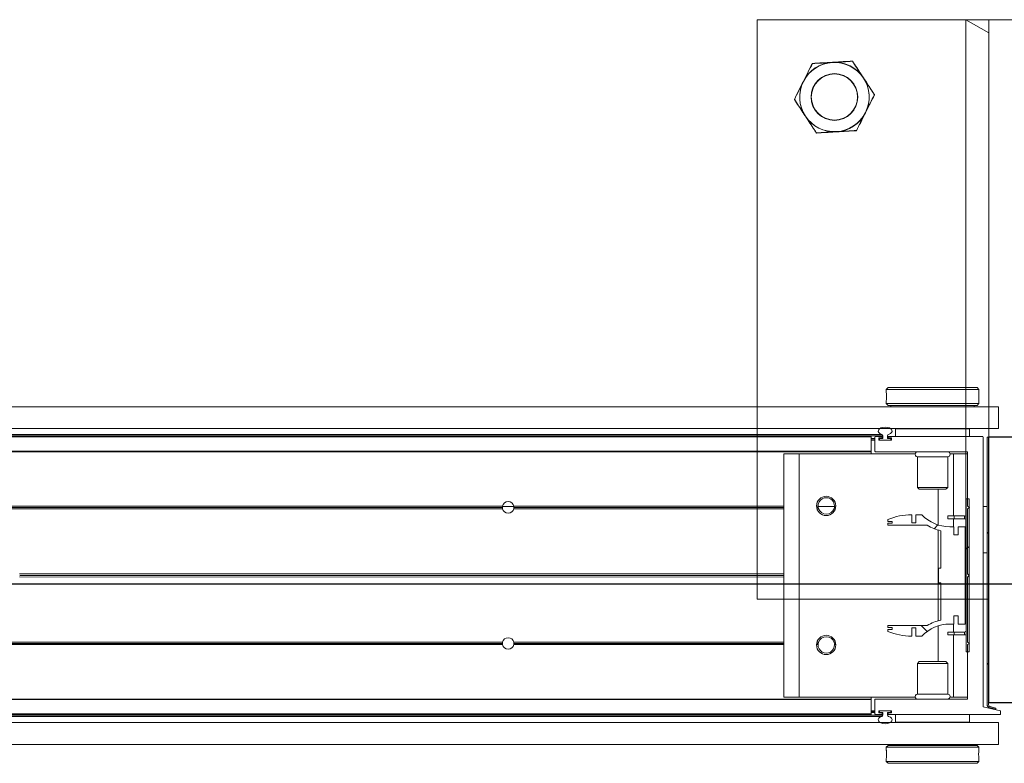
# Model space of a CAD drawing. Header units: feet. Extents: x 0 to 152726, y 0 to 59505.
# Tile 89 of 117: x 152331.87 to 152333.19, y 59421.64 to 59422.64. Entities that reach past the tile are written whole.
import ezdxf

# ---------------------------------------------------------------- set-up
doc = ezdxf.new("R2010")
doc.units = ezdxf.units.FT
doc.header["$LTSCALE"] = 0.1
doc.header["$MEASUREMENT"] = 0
doc.layers.add('BR_P_Rail_Object', color=251, linetype='Continuous', lineweight=30)
doc.layers.add('SC_Scratch7', color=252, linetype='Continuous', lineweight=0)

# ---------------------------------------------------------------- blocks, each defined once
blk = doc.blocks.new('HIGH ST SCREENWALL_13 PANEL PLAN_2')
at = {"layer": 'SC_Scratch7', "lineweight": 0}
for p, q in [((-52.73424083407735, 0.7822872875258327), (-52.73426617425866, 0.001039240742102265)), ((-52.0675755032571, 0.7822656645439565), (-52.73424083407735, 0.7822872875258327)), ((-52.4530167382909, 0.001030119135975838), (-52.45299139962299, 0.7822781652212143)), ((-52.42174145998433, 0.7822771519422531), (-52.45299139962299, 0.7822781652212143)), ((-52.45299139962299, 0.7822781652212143), (-52.42174203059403, 0.7646990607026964)), ((-52.42174145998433, 0.7822771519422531), (-52.42175970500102, 0.219778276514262)), ((-52.42174145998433, 0.7822771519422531), (-52.42174203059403, 0.7646990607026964)), ((-52.38007487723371, 0.7822758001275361), (-52.42174145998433, 0.7822771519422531)), ((-52.42177132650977, -0.1385543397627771), (-52.42175970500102, 0.219778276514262)), ((-52.38009312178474, 0.2197769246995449), (-52.42175970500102, 0.219778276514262)), ((-52.42177132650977, -0.1385543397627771), (-52.38010474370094, -0.1385556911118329))]:
    blk.add_line(p, q, dxfattribs=at)
at = {"layer": 'SC_Scratch7'}
blk.add_line((-52.42176679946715, 0.0010291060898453), (-52.73426617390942, 0.001039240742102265), dxfattribs=at)
at = {"layer": 'SC_Scratch7', "lineweight": 0}
for radius in [0.0314166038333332, 0.03124993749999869]:
    blk.add_circle((-52.63007775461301, 0.6781174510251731), radius, dxfattribs=at)
for radius, start, end in [(0.04687490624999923, 93.33381642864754, 153.333816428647), (0.0468749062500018, 33.33381642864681, 93.33381642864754), (0.04687490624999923, 153.333816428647, 213.3338164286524), (0.0468749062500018, 333.3338164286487, 33.33381642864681), (0.04687490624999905, 213.3338164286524, 273.3338164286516), (0.04687490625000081, 273.3338164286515, 333.3338164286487)]:
    blk.add_arc((-52.63007775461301, 0.6781174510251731), radius, start, end, dxfattribs=at)
for points, knots in [([(-52.67196688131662, 0.6991545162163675), (-52.67167893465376, 0.6997278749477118), (-52.66949871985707, 0.7040691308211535), (-52.66538808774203, 0.7122542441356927), (-52.66168808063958, 0.7196217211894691), (-52.6598211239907, 0.7233392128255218)], [0, 0, 0, 0, 0.070102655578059, 0.5307909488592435, 1, 1, 1, 1]), ([(-52.6598211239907, 0.7233392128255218), (-52.65543337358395, 0.7235948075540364), (-52.64657742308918, 0.724110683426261), (-52.63742265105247, 0.7246439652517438), (-52.63280368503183, 0.7249130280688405)], [0, 0, 0, 0, 0.4954579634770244, 1, 1, 1, 1]), ([(-52.63280368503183, 0.7249130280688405), (-52.63216316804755, 0.724950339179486), (-52.62731342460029, 0.7252328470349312), (-52.61816959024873, 0.7257654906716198), (-52.60993916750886, 0.7262449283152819), (-52.605786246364, 0.7264868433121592)], [0, 0, 0, 0, 0.07010265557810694, 0.5307909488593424, 1, 1, 1, 1]), ([(-52.605786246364, 0.7264868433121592), (-52.60388585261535, 0.7235974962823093), (-52.60006592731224, 0.7177896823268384), (-52.59506247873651, 0.7101824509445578), (-52.59199622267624, 0.7055205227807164), (-52.59091456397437, 0.7038759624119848)], [0, 0, 0, 0, 0.3905333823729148, 0.7850020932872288, 1, 1, 1, 1]), ([(-52.68411263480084, 0.6749698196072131), (-52.68214010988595, 0.6788975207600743), (-52.67815889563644, 0.6868249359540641), (-52.6740433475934, 0.6950198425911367), (-52.67196688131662, 0.6991545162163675)], [0, 0, 0, 0, 0.4954579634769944, 1, 1, 1, 1]), ([(-52.59091456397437, 0.7038759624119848), (-52.58889093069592, 0.7007992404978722), (-52.58481171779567, 0.6945972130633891), (-52.57986098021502, 0.6870701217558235), (-52.57696174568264, 0.6826621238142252), (-52.57604287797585, 0.6812650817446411)], [0, 0, 0, 0, 0.4020739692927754, 0.8104971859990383, 1, 1, 1, 1]), ([(-52.57604287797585, 0.6812650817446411), (-52.57801540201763, 0.6773373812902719), (-52.58199661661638, 0.6694099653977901), (-52.58611216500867, 0.6612150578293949), (-52.58818863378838, 0.6570803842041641)], [0, 0, 0, 0, 0.4954579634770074, 1, 1, 1, 1]), ([(-52.66924095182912, 0.6523589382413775), (-52.67032261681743, 0.6540034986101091), (-52.67336716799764, 0.6586324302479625), (-52.67837082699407, 0.6662399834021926), (-52.68219108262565, 0.6720482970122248), (-52.68411263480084, 0.6749698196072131)], [0, 0, 0, 0, 0.2149974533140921, 0.6051517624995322, 1, 1, 1, 1]), ([(-52.6543692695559, 0.6297480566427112), (-52.65528813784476, 0.631145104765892), (-52.65815849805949, 0.6355091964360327), (-52.66310803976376, 0.6430344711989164), (-52.6671873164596, 0.6492365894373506), (-52.66924095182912, 0.6523589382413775)], [0, 0, 0, 0, 0.189503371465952, 0.5919695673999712, 1, 1, 1, 1]), ([(-52.58818863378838, 0.6570803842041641), (-52.58847657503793, 0.6565070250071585), (-52.59065679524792, 0.6521657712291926), (-52.59476742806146, 0.643980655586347), (-52.59846743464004, 0.6366131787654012), (-52.60033438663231, 0.6328956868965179)], [0, 0, 0, 0, 0.07010265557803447, 0.5307909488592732, 1, 1, 1, 1]), ([(-52.62735182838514, 0.6313218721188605), (-52.62799234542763, 0.6312845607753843), (-52.63284208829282, 0.631002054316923), (-52.64198591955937, 0.6304694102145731), (-52.65021634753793, 0.6299899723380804), (-52.6543692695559, 0.6297480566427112)], [0, 0, 0, 0, 0.07010265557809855, 0.5307909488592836, 1, 1, 1, 1]), ([(-52.60033438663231, 0.6328956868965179), (-52.60472214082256, 0.6326400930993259), (-52.61357808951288, 0.6321242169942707), (-52.62273286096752, 0.6315909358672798), (-52.62735182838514, 0.6313218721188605)], [0, 0, 0, 0, 0.4954579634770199, 1, 1, 1, 1])]:
    blk.add_open_spline(points, degree=3, knots=knots, dxfattribs=at)
blk = doc.blocks.new('HIGH ST SCREENWALL_2 PANEL PLAN')
at = {"layer": 'SC_Scratch7', "lineweight": 0}
h = blk.add_hatch(dxfattribs=at)
h.set_pattern_fill('ANSI34', color=256, scale=0.1, style=0, pattern_type=2)
h.set_pattern_definition([(44.99814199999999, (-13.93308831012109, -14.2191441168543), (-0.5303118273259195, 0.53034622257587), []), (44.99814199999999, (-13.75631201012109, -14.2191498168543), (-0.5303118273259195, 0.53034622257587), []), (44.99814199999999, (-13.57953561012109, -14.21915561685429), (-0.5303118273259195, 0.53034622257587), []), (44.99814199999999, (-13.40275931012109, -14.2191613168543), (-0.5303118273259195, 0.53034622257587), [])])
h.paths.add_polyline_path([(-4.350222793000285, -0.1485514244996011), (-4.349791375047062, -0.1469415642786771), (-4.358272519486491, -0.1446687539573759, -0.3394542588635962), (-4.360125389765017, -0.142253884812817), (-4.360113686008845, 0.2186091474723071), (-4.361780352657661, 0.2186092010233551), (-4.361792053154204, -0.1422538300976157, 0.339454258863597), (-4.358703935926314, -0.1462786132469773)])
h = blk.add_hatch(dxfattribs=at)
h.set_pattern_fill('ANSI31', color=256, scale=0.01, style=0, pattern_type=2)
h.set_pattern_definition([(44.99814199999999, (-13.94179685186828, -14.2211283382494), (-0.08838530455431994, 0.08839103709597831), [])])
h.paths.add_polyline_path([(-4.389908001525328, 0.1351311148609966), (-4.389914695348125, -0.07124347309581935), (-4.386164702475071, -0.07124359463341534), (-4.386158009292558, 0.13513099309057)])
h = blk.add_hatch(dxfattribs=at)
h.set_pattern_fill('ANSI38', color=256, scale=0.01, style=0, pattern_type=2)
h.set_pattern_definition([(44.99814199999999, (-13.84448873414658, -14.22965936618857), (-0.08838530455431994, 0.08839103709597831), []), (134.998142, (-13.84448873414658, -14.22965936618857), (-0.2651616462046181, 0.0883967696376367), [0.31249937, -0.18749962])])
h.paths.add_polyline_path([(-4.400984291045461, -0.02271450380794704), (-4.400984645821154, -0.03367248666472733), (-4.391371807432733, -0.03367279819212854), (-4.391367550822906, 0.09756053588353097), (-4.400980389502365, 0.09756084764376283), (-4.400980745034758, 0.08660286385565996), (-4.406623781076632, 0.08660304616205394), (-4.406623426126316, 0.09756102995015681), (-4.412266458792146, 0.09756121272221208, -0.2061892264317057), (-4.449897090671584, 0.113769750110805), (-4.457935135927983, 0.1137700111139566), (-4.457935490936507, 0.1028120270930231), (-4.463512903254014, 0.1028122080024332), (-4.463512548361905, 0.1137701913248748, 0.09842250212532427), (-4.495533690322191, 0.1074064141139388), (-4.49553377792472, 0.104699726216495), (-4.489799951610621, 0.1046995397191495), (-4.48980003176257, 0.1022389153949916), (-4.495533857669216, 0.1022391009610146), (-4.495533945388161, 0.09953241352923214), (-4.442643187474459, 0.09953069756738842, 0.0857050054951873), (-4.424176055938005, 0.09222818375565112), (-4.424177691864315, 0.04178743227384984), (-4.427458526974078, 0.04178753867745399), (-4.427459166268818, 0.02210253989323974), (-4.424178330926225, 0.02210243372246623), (-4.424179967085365, -0.02833831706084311, 0.08570500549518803), (-4.442647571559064, -0.03563963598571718), (-4.495538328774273, -0.03563792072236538), (-4.495538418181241, -0.03834460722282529), (-4.489804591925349, -0.03834479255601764), (-4.489804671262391, -0.04080541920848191), (-4.495538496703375, -0.04080523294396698), (-4.495538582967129, -0.04351191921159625, 0.09842250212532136), (-4.463517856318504, -0.04987777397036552), (-4.463517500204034, -0.03891979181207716), (-4.457940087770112, -0.03891997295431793), (-4.457940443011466, -0.04987795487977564), (-4.449902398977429, -0.04987821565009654, -0.206189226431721), (-4.412270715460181, -0.03367211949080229), (-4.406627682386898, -0.03367230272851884), (-4.406627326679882, -0.02271432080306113)])
for p, q in [((-4.67186565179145, 0.7811181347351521), (-4.671882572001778, 0.2594525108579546)), ((-4.005200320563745, 0.781096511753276), (-4.67186565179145, 0.7811181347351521)), ((-4.390632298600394, 0.2852799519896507), (-4.390616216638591, 0.7811090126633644)), ((-4.359366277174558, 0.7811079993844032), (-4.390616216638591, 0.7811090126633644)), ((-4.390616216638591, 0.7811090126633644), (-4.359366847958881, 0.7635299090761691)), ((-4.359366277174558, 0.7811079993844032), (-4.359383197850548, 0.2594423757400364)), ((-4.359366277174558, 0.7811079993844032), (-4.359366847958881, 0.7635299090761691)), ((-4.317699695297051, 0.7811066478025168), (-4.359366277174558, 0.7811079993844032)), ((-4.497819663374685, 0.2827834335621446), (-4.49781976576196, 0.2796555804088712)), ((-4.495319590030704, 0.2852833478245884), (-4.497819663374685, 0.2827834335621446)), ((-4.497819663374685, 0.2827834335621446), (-4.372819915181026, 0.2827793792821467)), ((-4.495319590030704, 0.2852833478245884), (-4.375319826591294, 0.2852794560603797)), ((-4.372819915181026, 0.2827793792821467), (-4.375319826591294, 0.2852794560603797)), ((-4.372820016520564, 0.2796502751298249), (-4.372819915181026, 0.2827793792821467)), ((-4.497820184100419, 0.2667159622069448), (-4.497820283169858, 0.2636692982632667)), ((-4.373153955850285, 0.2735849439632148), (-4.37314325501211, 0.2717758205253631)), ((-4.372820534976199, 0.2636652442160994), (-4.372820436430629, 0.2667143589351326)), ((-8.335937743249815, 0.2595713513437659), (-4.346362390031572, 0.2594419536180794)), ((-4.497820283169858, 0.2636692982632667), (-4.495320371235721, 0.2611692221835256)), ((-4.497820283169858, 0.2636692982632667), (-4.372820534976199, 0.2636652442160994)), ((-4.495320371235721, 0.2611692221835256), (-4.37532060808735, 0.2611653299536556)), ((-4.491570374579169, 0.261169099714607), (-4.491570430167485, 0.2594466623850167)), ((-4.37907065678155, 0.2594430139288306), (-4.379070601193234, 0.2611654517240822)), ((-4.37532060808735, 0.2611653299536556), (-4.372820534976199, 0.2636652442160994)), ((-4.346363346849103, 0.2299420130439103), (-4.346362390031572, 0.2594419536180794)), ((-8.335938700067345, 0.230071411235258), (-4.346363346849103, 0.2299420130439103)), ((-4.48532174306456, 0.2194465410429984), (-4.485321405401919, 0.2298631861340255)), ((-4.485321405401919, 0.2298631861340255), (-4.38532160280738, 0.2298599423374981)), ((-4.450946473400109, 0.2299454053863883), (-4.450946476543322, 0.2298620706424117)), ((-4.419696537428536, 0.229861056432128), (-4.419696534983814, 0.2299443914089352)), ((-4.38532160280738, 0.2298599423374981), (-4.385321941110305, 0.2194432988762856)), ((-4.359384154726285, 0.2299424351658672), (-4.359384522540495, 0.2186091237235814)), ((-4.51823836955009, 0.218627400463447), (-6.275206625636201, 0.21868438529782)), ((-4.518238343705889, 0.2194476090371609), (-6.275177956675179, 0.2195045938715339)), ((-6.275146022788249, 0.220418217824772), (-4.502613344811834, 0.2203607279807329)), ((-6.275085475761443, 0.2221505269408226), (-4.503882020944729, 0.2220930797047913)), ((-4.518238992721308, 0.1994345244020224), (-4.51823836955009, 0.218627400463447)), ((-4.51823850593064, 0.214447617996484), (-4.513030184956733, 0.2144474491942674)), ((-4.518238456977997, 0.2159476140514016), (-4.513030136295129, 0.2159474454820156)), ((-4.518238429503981, 0.2167809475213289), (-4.513030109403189, 0.2167807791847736)), ((-4.51823836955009, 0.218627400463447), (-4.518238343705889, 0.2194476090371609)), ((-4.513030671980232, 0.1994474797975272), (-4.513030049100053, 0.218627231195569)), ((-4.512209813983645, 0.2194474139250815), (-4.504058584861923, 0.2194471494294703)), ((-4.508030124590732, 0.2165437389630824), (-4.508030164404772, 0.2153091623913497)), ((-4.508030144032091, 0.2159472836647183), (-4.507071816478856, 0.2159472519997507)), ((-4.508029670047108, 0.2152806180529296), (-4.507071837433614, 0.2152805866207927)), ((-4.507995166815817, 0.2167806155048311), (-4.507071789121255, 0.2167805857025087)), ((-4.50720998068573, 0.2144889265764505), (-4.491350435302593, 0.2144884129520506)), ((-4.504058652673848, 0.217363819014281), (-4.507209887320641, 0.2173639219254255)), ((-4.507071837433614, 0.2152805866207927), (-4.507071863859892, 0.2144889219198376)), ((-4.507071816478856, 0.2159472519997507), (-4.507071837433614, 0.2152805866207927)), ((-4.507071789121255, 0.2167805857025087), (-4.507071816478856, 0.2159472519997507)), ((-4.507071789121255, 0.2167805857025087), (-4.506051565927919, 0.216780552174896)), ((-4.506238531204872, 0.2144472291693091), (-4.492321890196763, 0.2144467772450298)), ((-4.502613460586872, 0.2167804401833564), (-4.506051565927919, 0.216780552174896)), ((-4.503238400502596, 0.2186269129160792), (-4.503238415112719, 0.218184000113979)), ((-4.502613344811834, 0.2203607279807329), (-4.502613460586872, 0.2167804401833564)), ((-4.49594680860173, 0.2167802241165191), (-4.495946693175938, 0.2203605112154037)), ((-4.492321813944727, 0.2167801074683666), (-4.49594680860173, 0.2167802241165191)), ((-4.495321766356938, 0.2181837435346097), (-4.495321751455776, 0.2186266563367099)), ((-4.491350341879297, 0.2173634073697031), (-4.494501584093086, 0.2173635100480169)), ((-4.494501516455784, 0.2194468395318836), (-4.368017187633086, 0.2194427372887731)), ((-4.491488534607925, 0.2152800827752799), (-4.491488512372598, 0.2159467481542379)), ((-4.490530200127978, 0.2153085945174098), (-4.490530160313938, 0.2165431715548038)), ((-4.367197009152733, 0.2186225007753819), (-4.367208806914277, -0.1451398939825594)), ((-4.361780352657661, 0.2186092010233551), (-4.361792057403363, -0.142253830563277)), ((-4.361780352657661, 0.2186092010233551), (-4.360113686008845, 0.2186091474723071)), ((-4.360113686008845, 0.2186091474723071), (-4.360125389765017, -0.142253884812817)), ((-4.359396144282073, -0.139723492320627), (-4.359384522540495, 0.2186091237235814)), ((-4.317717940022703, 0.2186077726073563), (-4.359384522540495, 0.2186091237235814)), ((-4.518238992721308, 0.1994345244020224), (-6.2758774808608, 0.1994915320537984)), ((-4.518239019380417, 0.1986143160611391), (-4.518238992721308, 0.1994345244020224)), ((-4.518239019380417, 0.1986143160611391), (-6.275906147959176, 0.1986713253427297)), ((-4.636155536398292, 0.1960139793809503), (-4.63616617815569, -0.1321103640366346)), ((-4.6153222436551, 0.1960133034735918), (-4.636155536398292, 0.1960139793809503)), ((-4.6153222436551, 0.1960133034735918), (-4.615332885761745, -0.1321110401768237)), ((-4.458949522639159, 0.196008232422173), (-4.6153222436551, 0.1960133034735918)), ((-4.518239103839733, 0.1960101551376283), (-4.518239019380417, 0.1986143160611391)), ((-4.38885115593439, 0.1986101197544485), (-4.512197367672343, 0.1986141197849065)), ((-4.455739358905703, 0.1920506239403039), (-4.455740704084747, 0.1505677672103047)), ((-4.414906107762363, 0.1920492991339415), (-4.455739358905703, 0.1920506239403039)), ((-4.414907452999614, 0.1505664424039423), (-4.414906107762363, 0.1920492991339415)), ((-4.406989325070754, 0.1960065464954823), (-4.411695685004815, 0.1960066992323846)), ((-4.406989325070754, 0.1960065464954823), (-4.406992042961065, 0.1122150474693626)), ((-4.388031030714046, 0.1960059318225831), (-4.406989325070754, 0.1960065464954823)), ((-4.388033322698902, 0.1252769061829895), (-4.388030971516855, 0.1977898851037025)), ((-4.455740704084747, 0.1505677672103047), (-4.453368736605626, 0.1481956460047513)), ((-4.414907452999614, 0.1505664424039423), (-4.455740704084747, 0.1505677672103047)), ((-4.417279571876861, 0.148194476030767), (-4.453368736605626, 0.1481956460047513)), ((-4.427824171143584, 0.1481948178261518), (-4.427825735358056, 0.09995420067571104)), ((-4.417279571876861, 0.148194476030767), (-4.414907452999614, 0.1505664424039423)), ((-4.389914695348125, -0.07124347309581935), (-4.389908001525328, 0.1351311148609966)), ((-4.386158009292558, 0.13513099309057), (-4.389908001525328, 0.1351311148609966)), ((-4.386164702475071, -0.07124359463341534), (-4.386158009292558, 0.13513099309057)), ((-5.015427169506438, 0.1219639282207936), (-6.111988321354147, 0.1219994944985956)), ((-5.015635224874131, 0.1236305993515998), (-6.111988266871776, 0.1236661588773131)), ((-5.015483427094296, 0.1252972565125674), (-6.111988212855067, 0.1253328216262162)), ((-5.015555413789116, 0.124880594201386), (-5.000092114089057, 0.1248800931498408)), ((-4.636157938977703, 0.1219516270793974), (-5.000220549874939, 0.1219634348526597)), ((-4.636157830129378, 0.1252849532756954), (-5.000164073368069, 0.1252967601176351)), ((-4.636157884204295, 0.1236182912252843), (-5.000012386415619, 0.1236300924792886)), ((-4.589733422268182, 0.1252834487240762), (-4.591880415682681, 0.1252835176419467)), ((-4.589543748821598, 0.1236167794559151), (-4.591719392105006, 0.1236168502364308)), ((-4.589087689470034, 0.1219500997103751), (-4.5913355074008, 0.1219501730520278)), ((-4.589709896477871, 0.1248667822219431), (-4.567606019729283, 0.1248660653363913)), ((-4.56639726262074, 0.1219493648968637), (-4.568228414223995, 0.1219494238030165)), ((-4.566013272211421, 0.1236160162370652), (-4.567772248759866, 0.1236160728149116)), ((-4.565852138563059, 0.1252826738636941), (-4.567582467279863, 0.1252827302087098)), ((-4.388036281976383, 0.03406834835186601), (-4.388033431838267, 0.1219435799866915)), ((-4.388033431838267, 0.1219435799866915), (-4.385533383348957, 0.1236101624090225)), ((-4.385533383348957, 0.1236101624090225), (-4.388033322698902, 0.1252769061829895)), ((-4.3672000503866, 0.1248595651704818), (-4.361783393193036, 0.1248593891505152)), ((-4.495533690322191, 0.1074064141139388), (-4.49553377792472, 0.104699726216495)), ((-4.463512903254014, 0.1028122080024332), (-4.463512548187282, 0.1137701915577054)), ((-4.457935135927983, 0.1137700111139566), (-4.457935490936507, 0.1028120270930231)), ((-4.449897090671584, 0.113769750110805), (-4.457935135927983, 0.1137700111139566)), ((-4.414667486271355, 0.1084653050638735), (-4.414667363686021, 0.112215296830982)), ((-4.406334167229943, 0.1084650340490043), (-4.414667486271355, 0.1084653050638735)), ((-4.406334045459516, 0.112215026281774), (-4.414667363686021, 0.112215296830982)), ((-4.406992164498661, 0.1084650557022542), (-4.406992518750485, 0.09756104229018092)), ((-4.406334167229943, 0.1084650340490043), (-4.406334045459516, 0.112215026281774)), ((-4.392325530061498, 0.1084645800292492), (-4.406334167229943, 0.1084650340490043)), ((-4.392325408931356, 0.1122145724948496), (-4.406334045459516, 0.112215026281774)), ((-4.392325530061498, 0.1084645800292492), (-4.392325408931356, 0.1122145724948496)), ((-4.495533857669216, 0.1022391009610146), (-4.495533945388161, 0.09953241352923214)), ((-4.495533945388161, 0.09953241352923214), (-4.442643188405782, 0.0995306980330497)), ((-4.48980003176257, 0.1022389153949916), (-4.495533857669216, 0.1022391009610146)), ((-4.49553377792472, 0.104699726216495), (-4.489799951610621, 0.1046995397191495)), ((-4.489799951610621, 0.1046995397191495), (-4.48980003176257, 0.1022389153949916)), ((-4.457935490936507, 0.1028120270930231), (-4.463512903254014, 0.1028122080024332)), ((-4.427825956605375, 0.09311269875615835), (-4.427829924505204, -0.0292225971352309)), ((-4.406623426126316, 0.09756102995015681), (-4.412266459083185, 0.09756121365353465)), ((-4.406623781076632, 0.08660304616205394), (-4.406623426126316, 0.09756102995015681)), ((-4.400980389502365, 0.09756084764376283), (-4.400980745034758, 0.08660286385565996)), ((-4.391367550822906, 0.09756053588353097), (-4.400980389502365, 0.09756084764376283)), ((-4.391371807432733, -0.03367279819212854), (-4.391367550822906, 0.09756053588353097)), ((-4.424176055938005, 0.09222818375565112), (-4.424177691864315, 0.04178743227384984)), ((-4.400980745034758, 0.08660286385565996), (-4.406623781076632, 0.08660304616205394)), ((-4.367202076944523, 0.0623596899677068), (-4.361785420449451, 0.06235951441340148)), ((-4.427458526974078, 0.04178753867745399), (-4.427459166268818, 0.02210253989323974)), ((-4.424177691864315, 0.04178743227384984), (-4.427458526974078, 0.04178753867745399)), ((-4.636160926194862, 0.0298272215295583), (-5.666974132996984, 0.02986065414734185)), ((-4.636160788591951, 0.03407639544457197), (-5.666973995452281, 0.03410982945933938)), ((-4.636160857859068, 0.03195180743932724), (-5.666679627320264, 0.03198523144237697)), ((-4.388039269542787, -0.05805605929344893), (-4.388036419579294, 0.02981917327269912)), ((-4.388036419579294, 0.02981917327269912), (-4.385911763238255, 0.03194369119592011)), ((-4.385911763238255, 0.03194369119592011), (-4.388036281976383, 0.03406834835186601)), ((-4.427459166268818, 0.02210253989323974), (-4.424178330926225, 0.02210243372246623)), ((-4.424178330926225, 0.02210243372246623), (-4.424179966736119, -0.02833831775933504)), ((-4.406627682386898, -0.03367230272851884), (-4.406627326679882, -0.02271432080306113)), ((-4.406627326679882, -0.02271432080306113), (-4.400984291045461, -0.02271450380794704)), ((-4.400984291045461, -0.02271450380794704), (-4.400984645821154, -0.03367248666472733)), ((-4.495538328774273, -0.03563792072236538), (-4.495538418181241, -0.03834460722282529)), ((-4.495538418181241, -0.03834460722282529), (-4.489804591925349, -0.03834479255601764)), ((-4.442647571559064, -0.03563963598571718), (-4.495538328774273, -0.03563792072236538)), ((-4.489804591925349, -0.03834479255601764), (-4.489804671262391, -0.04080541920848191)), ((-4.463517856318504, -0.04987777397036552), (-4.463517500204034, -0.03891979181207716)), ((-4.463517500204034, -0.03891979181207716), (-4.457940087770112, -0.03891997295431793)), ((-4.457940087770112, -0.03891997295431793), (-4.457940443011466, -0.04987795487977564)), ((-4.427830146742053, -0.03606409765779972), (-4.427831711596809, -0.08430471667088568)), ((-4.412270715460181, -0.03367211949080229), (-4.406627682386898, -0.03367230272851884)), ((-4.406996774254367, -0.0336722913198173), (-4.406997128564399, -0.04457630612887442)), ((-4.400984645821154, -0.03367248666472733), (-4.391371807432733, -0.03367279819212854)), ((-4.495538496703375, -0.04080523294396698), (-4.495538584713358, -0.04351191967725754)), ((-4.489804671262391, -0.04080541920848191), (-4.495538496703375, -0.04080523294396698)), ((-4.457940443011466, -0.04987795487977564), (-4.449902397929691, -0.04987821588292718)), ((-4.414672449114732, -0.04457605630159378), (-4.414672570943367, -0.04832604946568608)), ((-4.414672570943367, -0.04832604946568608), (-4.406339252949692, -0.04832632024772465)), ((-4.414672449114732, -0.04457605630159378), (-4.406339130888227, -0.04457632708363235)), ((-4.406997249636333, -0.04832629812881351), (-4.406999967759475, -0.1321177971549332)), ((-4.406339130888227, -0.04457632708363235), (-4.406339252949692, -0.04832632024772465)), ((-4.406339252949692, -0.04832632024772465), (-4.392330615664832, -0.04832677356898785)), ((-4.406339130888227, -0.04457632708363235), (-4.392330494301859, -0.04457678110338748)), ((-4.392330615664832, -0.04832677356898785), (-4.392330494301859, -0.04457678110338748)), ((-5.015489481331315, -0.06136903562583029), (-6.111994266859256, -0.06133347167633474)), ((-5.015641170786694, -0.05970236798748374), (-6.111994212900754, -0.05966680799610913)), ((-5.015433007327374, -0.05803571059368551), (-6.111994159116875, -0.0580001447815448)), ((-4.63616377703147, -0.05804801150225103), (-5.00022638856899, -0.05803620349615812)), ((-4.636163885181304, -0.06138133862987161), (-5.000170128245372, -0.06136953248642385)), ((-4.636163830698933, -0.05971467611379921), (-5.000018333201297, -0.05970287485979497)), ((-4.589739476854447, -0.0613828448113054), (-4.591886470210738, -0.06138277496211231)), ((-4.589549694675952, -0.05971618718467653), (-4.591725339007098, -0.05971611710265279)), ((-4.589093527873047, -0.05804953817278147), (-4.591341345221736, -0.05804946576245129)), ((-4.566403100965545, -0.05805027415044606), (-4.568234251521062, -0.05805021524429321)), ((-4.565858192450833, -0.06138361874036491), (-4.567588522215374, -0.06138356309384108)), ((-4.388041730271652, -0.1339023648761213), (-4.388039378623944, -0.06138938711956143)), ((-4.388039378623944, -0.06138938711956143), (-4.385539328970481, -0.0597228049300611)), ((-4.385539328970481, -0.0597228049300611), (-4.388039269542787, -0.05805605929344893)), ((-4.389914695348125, -0.07124347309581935), (-4.386164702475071, -0.07124359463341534)), ((-4.455748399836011, -0.08667585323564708), (-4.455749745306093, -0.1281587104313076)), ((-4.453376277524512, -0.08430388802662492), (-4.455748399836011, -0.08667585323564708)), ((-4.455748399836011, -0.08667585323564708), (-4.414915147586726, -0.08667717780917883)), ((-4.453376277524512, -0.08430388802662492), (-4.417287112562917, -0.08430505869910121)), ((-4.414915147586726, -0.08667717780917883), (-4.417287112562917, -0.08430505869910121)), ((-4.414916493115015, -0.128160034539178), (-4.414915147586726, -0.08667717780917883)), ((-4.615332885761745, -0.1321110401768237), (-4.63616617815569, -0.1321103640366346)), ((-4.458960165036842, -0.1321161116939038), (-4.615332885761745, -0.1321110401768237)), ((-4.518249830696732, -0.1347183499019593), (-4.518249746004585, -0.1321141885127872)), ((-4.455749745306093, -0.1281587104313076), (-4.414916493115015, -0.128160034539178)), ((-4.406999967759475, -0.1321177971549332), (-4.411706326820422, -0.1321176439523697)), ((-4.388041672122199, -0.1321184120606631), (-4.406999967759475, -0.1321177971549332)), ((-4.518249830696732, -0.1347183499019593), (-6.275916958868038, -0.1346613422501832)), ((-4.518249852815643, -0.1354064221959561), (-6.275892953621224, -0.1353494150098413)), ((-4.518250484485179, -0.154863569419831), (-4.518249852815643, -0.1354064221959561)), ((-4.518249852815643, -0.1354064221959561), (-4.518249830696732, -0.1347183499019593)), ((-4.51304215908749, -0.1547316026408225), (-4.513041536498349, -0.1355387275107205)), ((-4.512221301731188, -0.1347185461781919), (-4.388861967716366, -0.1347225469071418)), ((-4.367208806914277, -0.1451398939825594), (-4.343771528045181, -0.1505573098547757)), ((-4.359396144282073, -0.139723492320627), (-4.317729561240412, -0.1397248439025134)), ((-4.358272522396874, -0.1446687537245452), (-4.349791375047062, -0.1469415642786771)), ((-4.518250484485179, -0.154863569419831), (-6.27521412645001, -0.1548065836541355)), ((-4.518250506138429, -0.1555516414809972), (-6.275190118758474, -0.1554946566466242)), ((-6.275158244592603, -0.156408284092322), (-4.502625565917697, -0.1564657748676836)), ((-6.275097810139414, -0.158140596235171), (-4.503894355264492, -0.1581980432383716)), ((-4.518250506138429, -0.1555516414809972), (-4.518250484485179, -0.154863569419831)), ((-4.518250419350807, -0.1528849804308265), (-4.51304209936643, -0.1528851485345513)), ((-4.518250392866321, -0.1520516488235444), (-4.513042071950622, -0.152051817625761)), ((-4.518250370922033, -0.1513849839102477), (-4.513042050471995, -0.1513851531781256)), ((-4.518250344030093, -0.1505516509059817), (-4.513042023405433, -0.1505518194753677)), ((-4.504070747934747, -0.1555521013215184), (-4.512221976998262, -0.1555518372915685)), ((-4.508042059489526, -0.1514138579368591), (-4.508042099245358, -0.1526484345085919)), ((-4.508042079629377, -0.1520519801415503), (-4.507083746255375, -0.1520520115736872)), ((-4.508041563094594, -0.1513853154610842), (-4.507083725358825, -0.1513853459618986)), ((-4.508007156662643, -0.1528853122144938), (-4.507083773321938, -0.1528853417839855)), ((-4.50722191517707, -0.1534686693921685), (-4.5040706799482, -0.1534687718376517)), ((-4.491362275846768, -0.1505941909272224), (-4.507221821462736, -0.1505936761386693)), ((-4.507083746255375, -0.1520520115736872), (-4.507083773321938, -0.1528853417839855)), ((-4.507083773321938, -0.1528853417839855), (-4.506250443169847, -0.1528853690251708)), ((-4.507083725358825, -0.1513853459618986), (-4.507083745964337, -0.1520520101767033)), ((-4.507083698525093, -0.1505936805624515), (-4.507083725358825, -0.1513853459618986)), ((-4.506250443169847, -0.1528853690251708), (-4.50262544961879, -0.1528854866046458)), ((-4.49233372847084, -0.1505524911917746), (-4.506250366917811, -0.1505520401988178)), ((-4.503250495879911, -0.154289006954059), (-4.503250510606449, -0.1547319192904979)), ((-4.50262544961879, -0.1528854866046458), (-4.502625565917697, -0.1564657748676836)), ((-4.495958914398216, -0.156465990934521), (-4.495958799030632, -0.1528857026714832)), ((-4.495958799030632, -0.1528857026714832), (-4.492520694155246, -0.1528858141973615)), ((-4.495333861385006, -0.1547321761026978), (-4.495333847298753, -0.154289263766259)), ((-4.343771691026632, -0.1555573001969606), (-4.494513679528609, -0.1555524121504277)), ((-4.494513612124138, -0.1534690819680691), (-4.491362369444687, -0.1534691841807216)), ((-4.491500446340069, -0.1520525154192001), (-4.491500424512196, -0.1513858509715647)), ((-4.490542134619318, -0.1526490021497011), (-4.490542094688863, -0.1514144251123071)), ((-4.485334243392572, -0.1659693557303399), (-4.485333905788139, -0.1555527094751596)), ((-4.385334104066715, -0.1555559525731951), (-4.385334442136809, -0.1659725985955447)), ((-4.358703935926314, -0.1462786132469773), (-4.350222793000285, -0.1485514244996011)), ((-4.349791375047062, -0.1469415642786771), (-4.350222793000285, -0.1485514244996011)), ((-4.343771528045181, -0.1505573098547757), (-4.343771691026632, -0.1555573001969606)), ((-8.33595155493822, -0.1662611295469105), (-4.346376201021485, -0.1663905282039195)), ((-4.385334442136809, -0.1659725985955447), (-4.485334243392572, -0.1659693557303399)), ((-4.450959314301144, -0.1659704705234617), (-4.450959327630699, -0.1663871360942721)), ((-4.41970938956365, -0.1663881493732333), (-4.419709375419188, -0.1659714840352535)), ((-4.346377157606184, -0.1958904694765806), (-4.346376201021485, -0.1663905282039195)), ((-8.335952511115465, -0.1957610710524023), (-4.346377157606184, -0.1958904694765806)), ((-4.495335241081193, -0.1972747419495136), (-4.497835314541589, -0.1997746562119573)), ((-4.375335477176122, -0.1972786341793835), (-4.495335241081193, -0.1972747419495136)), ((-4.491585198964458, -0.1958857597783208), (-4.49158524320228, -0.1972748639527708)), ((-4.379085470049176, -0.1972785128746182), (-4.379085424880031, -0.1958894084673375)), ((-4.372835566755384, -0.1997787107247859), (-4.375335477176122, -0.1972786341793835)), ((-4.497835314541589, -0.1997746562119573), (-4.497835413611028, -0.2028237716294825)), ((-4.372835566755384, -0.1997787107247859), (-4.497835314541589, -0.1997746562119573)), ((-4.497501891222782, -0.2096943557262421), (-4.497512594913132, -0.2078852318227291)), ((-4.372835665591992, -0.2028253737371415), (-4.372835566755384, -0.1997787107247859)), ((-4.497835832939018, -0.2157596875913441), (-4.497835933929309, -0.2188887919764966)), ((-4.497835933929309, -0.2188887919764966), (-4.495336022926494, -0.2213888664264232)), ((-4.372836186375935, -0.2188928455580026), (-4.497835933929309, -0.2188887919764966)), ((-4.375336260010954, -0.2213927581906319), (-4.495336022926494, -0.2213888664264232)), ((-4.375336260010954, -0.2213927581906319), (-4.372836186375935, -0.2188928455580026)), ((-4.372836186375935, -0.2188928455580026), (-4.372836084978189, -0.2157649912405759))]:
    blk.add_line(p, q, dxfattribs=at)
for centre, radius in [((-4.567702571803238, 0.6769482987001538), 0.0314166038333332), ((-4.567702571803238, 0.6769482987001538), 0.03124993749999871), ((-4.578866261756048, 0.1256997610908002), 0.01302080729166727), ((-4.57887234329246, -0.06179986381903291), 0.01302080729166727)]:
    blk.add_circle(centre, radius, dxfattribs=at)
for centre, radius, start, end in [((-4.567702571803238, 0.6769482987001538), 0.04687490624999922, 93.33381642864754, 153.333816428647), ((-4.567702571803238, 0.6769482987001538), 0.04687490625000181, 33.33381642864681, 93.33381642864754), ((-4.567702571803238, 0.6769482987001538), 0.04687490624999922, 153.333816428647, 213.3338164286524), ((-4.567702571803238, 0.6769482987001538), 0.04687490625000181, 333.3338164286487, 33.33381642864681), ((-4.567702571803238, 0.6769482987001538), 0.04687490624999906, 213.3338164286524, 273.3338164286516), ((-4.567702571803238, 0.6769482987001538), 0.04687490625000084, 273.3338164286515, 333.3338164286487), ((-4.560137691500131, 0.2732281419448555), 0.06265684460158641, 354.0342443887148, 5.88784886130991), ((-4.512209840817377, 0.218627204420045), 0.0008202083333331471, 89.99814166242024, 179.9981416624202), ((-4.507209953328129, 0.215309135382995), 0.0008202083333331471, 179.9981416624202, 269.9981416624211), ((-4.507209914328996, 0.2165437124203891), 0.0008202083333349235, 89.99814166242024, 179.9981416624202), ((-4.506238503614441, 0.2152805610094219), 0.0008333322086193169, 179.9982015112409, 269.9981416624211), ((-4.506051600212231, 0.2157393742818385), 0.001041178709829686, 89.9981416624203, 168.4830518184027), ((-4.504058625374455, 0.2181840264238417), 0.0008202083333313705, 269.9981416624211, 359.9981416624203), ((-4.504058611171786, 0.2186269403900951), 0.0008202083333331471, 359.9981416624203, 89.99814166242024), ((-4.50443035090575, 0.2203607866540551), 0.001817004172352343, 359.9981400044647, 72.43568222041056), ((-4.494129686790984, 0.2203604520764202), 0.001817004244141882, 107.5606013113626, 179.9981416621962), ((-4.494501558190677, 0.218183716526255), 0.0008202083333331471, 179.9981416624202, 269.9981416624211), ((-4.494501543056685, 0.2186266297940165), 0.0008202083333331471, 89.99814166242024, 179.9981416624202), ((-4.492321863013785, 0.21528010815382), 0.00083333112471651, 269.9981416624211, 359.9981802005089), ((-4.492321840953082, 0.2159467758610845), 0.0008333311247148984, 359.9981056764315, 89.99814166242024), ((-4.491350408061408, 0.2153086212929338), 0.0008202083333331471, 269.9981416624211, 359.9981416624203), ((-4.491350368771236, 0.2165431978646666), 0.0008202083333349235, 359.9981416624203, 89.99814166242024), ((-4.368017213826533, 0.2186225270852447), 0.0008202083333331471, 359.9981416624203, 89.99814166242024), ((-4.512197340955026, 0.1994474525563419), 0.0008333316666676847, 179.9981416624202, 269.9981416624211), ((-4.455739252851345, 0.195331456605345), 0.003280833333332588, 89.99814166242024, 269.9981416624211), ((-4.414906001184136, 0.1953301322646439), 0.003280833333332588, 269.9981416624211, 89.99814166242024), ((-4.388851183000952, 0.1977899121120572), 0.0008202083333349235, 359.9981416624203, 89.99814166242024), ((-4.578657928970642, 0.1256997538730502), 0.01108331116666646, 357.8436572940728, 182.1526260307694), ((-5.007823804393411, 0.1237593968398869), 0.007812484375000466, 168.6473907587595, 180.9446345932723), ((-5.007823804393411, 0.1237593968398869), 0.007812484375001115, 180.9446345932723, 193.2865001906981), ((-5.007823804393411, 0.1237593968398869), 0.007812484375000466, 11.34889256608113, 168.6473907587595), ((-5.007823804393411, 0.1237593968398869), 0.007812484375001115, 193.2865001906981, 346.7097831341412), ((-5.007823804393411, 0.1237593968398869), 0.007812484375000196, 346.7097831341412, 359.0516487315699), ((-5.007823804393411, 0.1237593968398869), 0.007812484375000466, 359.0516487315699, 11.34889256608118), ((-4.578657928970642, 0.1256997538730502), 0.01108331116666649, 182.1526260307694, 190.8324766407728), ((-4.578657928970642, 0.1256997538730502), 0.01108331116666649, 190.8324766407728, 199.7742688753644), ((-4.578657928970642, 0.1256997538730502), 0.01108331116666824, 199.7742688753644, 340.222014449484), ((-4.578657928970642, 0.1256997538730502), 0.01108331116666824, 340.222014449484, 349.1638066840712), ((-4.578657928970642, 0.1256997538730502), 0.01108331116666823, 349.1638066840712, 357.8436572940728), ((-4.463515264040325, 0.03004028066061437), 0.08372991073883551, 89.9981416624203, 112.4825022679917), ((-4.412264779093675, 0.149352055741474), 0.05179084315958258, 223.3961394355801, 269.9981416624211), ((-4.392325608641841, 0.1060479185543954), 0.002416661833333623, 359.9981416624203, 89.9981416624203), ((-4.392325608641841, 0.1060479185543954), 0.006166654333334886, 66.92587189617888, 89.9981416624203), ((-4.412264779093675, 0.149352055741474), 0.05835250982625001, 238.6273874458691, 258.2216459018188), ((-4.412272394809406, -0.08546296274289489), 0.05179084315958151, 89.9981416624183, 136.6001438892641), ((-4.412272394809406, -0.08546296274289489), 0.05835250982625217, 101.774637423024, 121.3688958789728), ((-5.007829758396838, -0.05983167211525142), 0.007812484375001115, 13.2865001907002, 166.7097831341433), ((-4.578664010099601, -0.06179987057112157), 0.01108331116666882, 19.77426887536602, 160.2220144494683), ((-4.463515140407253, 0.03385213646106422), 0.08372991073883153, 247.5137810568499, 269.9981416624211), ((-4.39233041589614, -0.04216011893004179), 0.006166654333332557, 269.9981416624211, 293.0704114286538), ((-4.39233041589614, -0.04216011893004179), 0.002416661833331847, 269.9981416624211, 359.9981416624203), ((-5.007829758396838, -0.05983167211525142), 0.007812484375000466, 179.0516487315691, 191.3488925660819), ((-5.007829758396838, -0.05983167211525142), 0.007812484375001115, 166.7097831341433, 179.0516487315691), ((-5.007829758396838, -0.05983167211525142), 0.007812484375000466, 191.3488925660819, 348.6473907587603), ((-5.007829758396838, -0.05983167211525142), 0.007812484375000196, 0.9446345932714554, 13.2865001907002), ((-5.007829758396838, -0.05983167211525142), 0.007812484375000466, 348.6473907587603, 0.9446345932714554), ((-4.578664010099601, -0.06179987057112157), 0.01108331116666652, 177.8436572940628, 2.152626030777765), ((-4.578664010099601, -0.06179987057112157), 0.0110833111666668, 169.1638066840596, 177.8436572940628), ((-4.578664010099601, -0.06179987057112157), 0.0110833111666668, 160.2220144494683, 169.1638066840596), ((-4.578664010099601, -0.06179987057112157), 0.01108331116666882, 10.83247664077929, 19.77426887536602), ((-4.578664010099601, -0.06179987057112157), 0.01108331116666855, 2.152626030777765, 10.83247664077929), ((-4.455749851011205, -0.1314395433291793), 0.00328083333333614, 89.99814166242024, 269.9981416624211), ((-4.414916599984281, -0.131440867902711), 0.00328083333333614, 269.9981416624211, 89.99814166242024), ((-4.512221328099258, -0.1355387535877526), 0.0008202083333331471, 89.99814166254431, 179.9981416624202), ((-4.388861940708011, -0.1339023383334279), 0.0008202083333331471, 269.9981416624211, 359.9981416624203), ((-4.357625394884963, -0.1422539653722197), 0.004166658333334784, 179.99814166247, 254.998141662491), ((-4.357625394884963, -0.1422539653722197), 0.002499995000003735, 179.9981416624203, 254.9981416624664), ((-4.512221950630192, -0.1547316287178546), 0.0008202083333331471, 179.9981416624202, 269.9981416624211), ((-4.507221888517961, -0.1526484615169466), 0.0008202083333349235, 179.9981416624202, 269.9981416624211), ((-4.507221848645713, -0.1514138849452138), 0.0008202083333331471, 89.99814166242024, 179.9981416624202), ((-4.506250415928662, -0.1520520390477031), 0.0008333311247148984, 179.9981056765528, 269.9981416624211), ((-4.506250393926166, -0.1513853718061), 0.0008333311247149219, 89.9981416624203, 179.9981802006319), ((-4.504070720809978, -0.1547318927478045), 0.0008202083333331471, 269.9981416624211, 359.9981416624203), ((-4.504070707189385, -0.154288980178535), 0.0008202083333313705, 359.9981416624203, 89.9981416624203), ((-4.504442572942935, -0.1564657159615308), 0.001817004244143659, 287.5606013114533, 359.9981416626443), ((-4.494141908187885, -0.1564660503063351), 0.001817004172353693, 179.9981400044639, 252.4356822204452), ((-4.494513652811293, -0.1547322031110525), 0.0008202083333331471, 179.9981416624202, 269.9981416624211), ((-4.494513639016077, -0.154289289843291), 0.0008202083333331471, 89.99814166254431, 179.9981416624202), ((-4.492520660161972, -0.1518446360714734), 0.00104117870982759, 269.9981416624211, 348.4830518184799), ((-4.492333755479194, -0.15138582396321), 0.0008333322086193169, 359.9982015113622, 89.9981416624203), ((-4.491362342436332, -0.1526489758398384), 0.0008202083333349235, 269.9981416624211, 359.9981416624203), ((-4.491362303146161, -0.151414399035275), 0.0008202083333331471, 359.9981416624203, 89.99814166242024), ((-4.310518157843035, -0.2093375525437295), 0.06265684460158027, 174.0342443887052, 185.8878488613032)]:
    blk.add_arc(centre, radius, start, end, dxfattribs=at)
for centre, major_axis, end_param in [((-4.49927981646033, 0.2266808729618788), (0.009374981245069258, -3.040691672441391e-07), 10.48246647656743), ((-4.499292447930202, -0.16278613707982), (-0.009374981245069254, 3.040691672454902e-07), 10.4824664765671)]:
    blk.add_ellipse(centre, major_axis=major_axis, ratio=0.5617178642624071, start_param=5.225496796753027, end_param=end_param, dxfattribs=at)
for points, knots in [([(-4.609591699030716, 0.6979853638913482), (-4.609303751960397, 0.6985587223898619), (-4.607123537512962, 0.702899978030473), (-4.603012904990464, 0.7110850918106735), (-4.599312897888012, 0.7184525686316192), (-4.59744594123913, 0.7221700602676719)], [0, 0, 0, 0, 0.070102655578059, 0.5307909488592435, 1, 1, 1, 1]), ([(-4.59744594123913, 0.7221700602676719), (-4.593058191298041, 0.7224256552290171), (-4.584202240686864, 0.7229415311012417), (-4.575047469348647, 0.7234748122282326), (-4.57042850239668, 0.7237438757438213)], [0, 0, 0, 0, 0.4954579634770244, 1, 1, 1, 1]), ([(-4.57042850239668, 0.7237438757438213), (-4.569787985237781, 0.7237811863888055), (-4.564938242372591, 0.7240636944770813), (-4.555794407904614, 0.724596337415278), (-4.547563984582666, 0.7250757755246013), (-4.543411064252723, 0.7253176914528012)], [0, 0, 0, 0, 0.07010265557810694, 0.5307909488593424, 1, 1, 1, 1]), ([(-4.543411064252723, 0.7253176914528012), (-4.541510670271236, 0.7224283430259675), (-4.537690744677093, 0.7166205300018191), (-4.532687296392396, 0.7090132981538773), (-4.529621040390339, 0.7043513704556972), (-4.528539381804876, 0.7027068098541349)], [0, 0, 0, 0, 0.3905333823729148, 0.7850020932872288, 1, 1, 1, 1]), ([(-4.621737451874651, 0.6738006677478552), (-4.619764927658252, 0.6777283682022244), (-4.615783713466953, 0.6856557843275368), (-4.611668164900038, 0.6938506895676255), (-4.609591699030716, 0.6979853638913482)], [0, 0, 0, 0, 0.4954579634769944, 1, 1, 1, 1]), ([(-4.528539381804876, 0.7027068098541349), (-4.52651574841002, 0.699630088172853), (-4.5224365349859, 0.6934280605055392), (-4.51748579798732, 0.6859009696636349), (-4.51458656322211, 0.681492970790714), (-4.513667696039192, 0.6800959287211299)], [0, 0, 0, 0, 0.4020739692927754, 0.8104971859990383, 1, 1, 1, 1]), ([(-4.513667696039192, 0.6800959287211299), (-4.515640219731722, 0.6761682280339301), (-4.519621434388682, 0.6682408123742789), (-4.523736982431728, 0.660045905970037), (-4.525813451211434, 0.6559112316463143)], [0, 0, 0, 0, 0.4954579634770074, 1, 1, 1, 1]), ([(-4.606865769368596, 0.6511897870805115), (-4.607947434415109, 0.6528343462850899), (-4.610991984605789, 0.6574632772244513), (-4.615995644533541, 0.6650708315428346), (-4.619815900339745, 0.6708791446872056), (-4.621737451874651, 0.6738006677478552)], [0, 0, 0, 0, 0.2149974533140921, 0.6051517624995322, 1, 1, 1, 1]), ([(-4.591994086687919, 0.6285789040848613), (-4.592912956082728, 0.6299759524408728), (-4.595783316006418, 0.6343400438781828), (-4.600732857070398, 0.6418653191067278), (-4.604812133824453, 0.6480674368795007), (-4.606865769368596, 0.6511897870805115)], [0, 0, 0, 0, 0.189503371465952, 0.5919695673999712, 1, 1, 1, 1]), ([(-4.525813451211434, 0.6559112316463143), (-4.526101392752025, 0.6553378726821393), (-4.528281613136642, 0.6509966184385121), (-4.532392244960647, 0.6428115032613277), (-4.536092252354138, 0.6354440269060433), (-4.537959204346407, 0.6317265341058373)], [0, 0, 0, 0, 0.07010265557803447, 0.5307909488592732, 1, 1, 1, 1]), ([(-4.564976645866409, 0.6301527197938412), (-4.56561716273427, 0.6301154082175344), (-4.570466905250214, 0.6298329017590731), (-4.579610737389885, 0.629300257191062), (-4.587841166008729, 0.628820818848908), (-4.591994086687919, 0.6285789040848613)], [0, 0, 0, 0, 0.07010265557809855, 0.5307909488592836, 1, 1, 1, 1]), ([(-4.537959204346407, 0.6317265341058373), (-4.542346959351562, 0.6314709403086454), (-4.551202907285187, 0.6309550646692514), (-4.56035767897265, 0.6304217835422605), (-4.564976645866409, 0.6301527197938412)], [0, 0, 0, 0, 0.4954579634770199, 1, 1, 1, 1]), ([(-4.373160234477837, 0.2732223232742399), (-4.373152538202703, 0.2739517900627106), (-4.373137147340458, 0.275410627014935), (-4.373029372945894, 0.2773607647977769), (-4.372912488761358, 0.2788211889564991), (-4.372828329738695, 0.2796537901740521), (-4.372828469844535, 0.2796512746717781), (-4.372828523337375, 0.2796502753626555)], [0, 0, 0, 0, 0.2140444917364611, 0.4280607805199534, 0.6428083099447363, 0.8580379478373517, 1, 1, 1, 1]), ([(-4.372857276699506, 0.2670759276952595), (-4.372857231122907, 0.2670754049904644), (-4.372825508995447, 0.2667228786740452), (-4.372810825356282, 0.2666387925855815), (-4.372846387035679, 0.2669504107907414), (-4.372950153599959, 0.268043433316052), (-4.373069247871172, 0.2696966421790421), (-4.373148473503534, 0.2715271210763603), (-4.373156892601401, 0.2727405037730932), (-4.373160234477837, 0.2732223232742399)], [0, 0, 0, 0, 0.0002623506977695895, 0.1771374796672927, 0.3531789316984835, 0.5291976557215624, 0.706035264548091, 0.8832702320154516, 1, 1, 1, 1]), ([(-4.497798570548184, -0.2031853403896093), (-4.497798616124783, -0.2031848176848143), (-4.497830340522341, -0.2028322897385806), (-4.497845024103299, -0.2027482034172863), (-4.497809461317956, -0.2030598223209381), (-4.497705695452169, -0.2041528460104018), (-4.497586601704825, -0.2058060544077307), (-4.497507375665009, -0.2076365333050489), (-4.497498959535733, -0.2088499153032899), (-4.497495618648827, -0.2093317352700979)], [0, 0, 0, 0, 0.0002623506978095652, 0.1771374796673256, 0.3531789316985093, 0.5291976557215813, 0.7060352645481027, 0.8832702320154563, 1, 1, 1, 1]), ([(-4.497495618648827, -0.2093317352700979), (-4.497503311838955, -0.210061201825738), (-4.497518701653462, -0.2115200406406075), (-4.497626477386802, -0.2134701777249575), (-4.497743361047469, -0.2149306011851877), (-4.497827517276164, -0.2157632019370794), (-4.497827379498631, -0.2157606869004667), (-4.497827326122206, -0.2157596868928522)], [0, 0, 0, 0, 0.2140444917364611, 0.4280607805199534, 0.6428083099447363, 0.8580379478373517, 1, 1, 1, 1])]:
    blk.add_open_spline(points, degree=3, knots=knots, dxfattribs=at)
blk = doc.blocks.new('Bridge plan')
at = {"layer": 'BR_P_Rail_Object', "lineweight": -3}
blk.add_line((1828212.789513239, 711623.1422486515), (1828067.901254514, 711623.142248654), dxfattribs=at)
at = {"layer": 'SC_Scratch7', "lineweight": -3}
for name, p, rotation in [('HIGH ST SCREENWALL_2 PANEL PLAN', (1828076.595478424, 711623.1218667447), 359.99976902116), ('HIGH ST SCREENWALL_13 PANEL PLAN_2', (1828124.657819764, 711623.1207852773), 359.9997690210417)]:
    blk.add_blockref(name, p, dxfattribs=dict(at, rotation=rotation))
blk = doc.blocks.new('Trellis Base')
blk.add_blockref('Bridge plan', (-1675739.0632623, -652201.2630976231))

msp = doc.modelspace()

# ---------------------------------------------------------------- block references
msp.add_blockref('Trellis Base', (0, 0))

doc.saveas('drawing.dxf')
